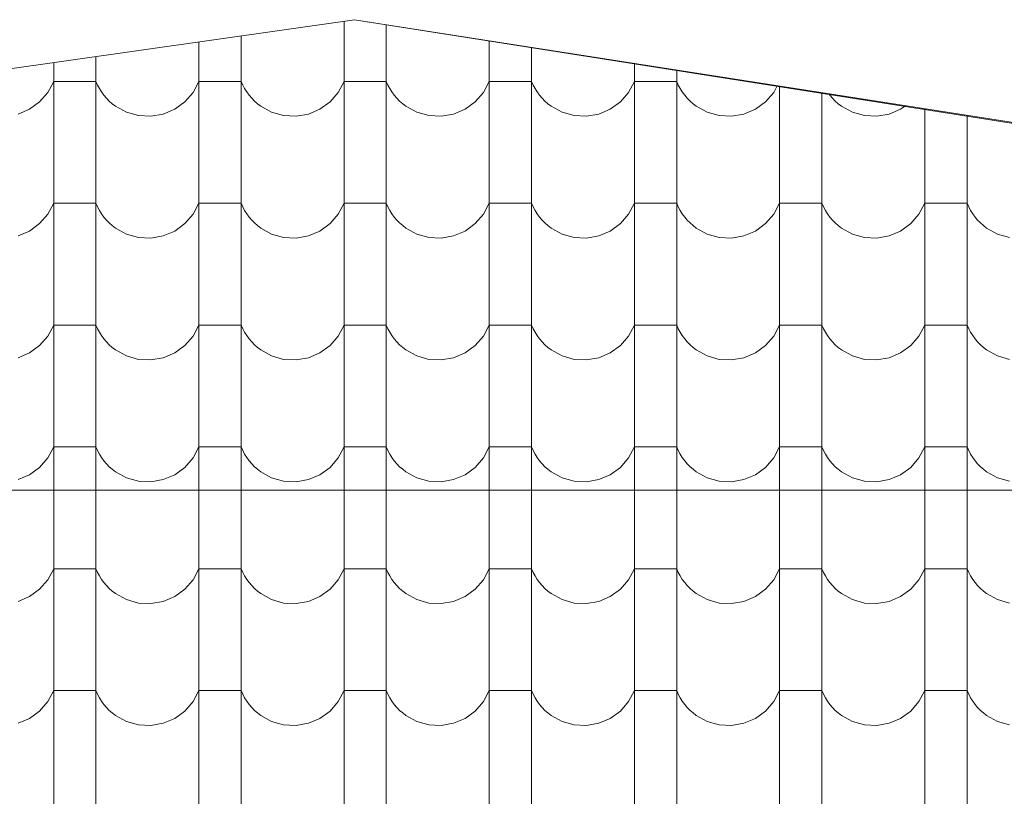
# Model space of a CAD drawing. Header units: millimetres. Extents: x -68772 to 137055, y -73300 to 19650.
# Tile 124 of 212: x 83359 to 84814, y -52981 to -51833. Entities that reach past the tile are written whole.
import ezdxf

# ---------------------------------------------------------------- set-up
doc = ezdxf.new("R2010")
doc.units = ezdxf.units.MM
doc.header["$MEASUREMENT"] = 0
for name, color, linetype, lineweight in [('Nowe_440-K Belki_Nr_pióra__1', 7, 'Continuous', 18), ('Nowe_810-G Ogólne_Nr_pióra__1', 7, 'Continuous', 18), ('Nowe_810-G Ogólne_Nr_pióra__26', 13, 'Continuous', 18), ('Nowe_NIEWIDOCZNE DACHY_Nr_pióra__1', 7, 'Continuous', 18)]:
    doc.layers.add(name, color=color, linetype=linetype, lineweight=lineweight)

# ---------------------------------------------------------------- blocks, each defined once
blk = doc.blocks.new('*X68')
at = {"layer": 'Nowe_810-G Ogólne_Nr_pióra__26', "color": 13, "linetype": 'Continuous', "lineweight": 18}
for p, q in [((83838.3, -51835.7), (83838.3, -51854.4)), ((83900.7, -51840.8), (83900.7, -51854.4)), ((83686.2, -51857.4), (83686.2, -52034.4)), ((83838.3, -51854.4), (83838.3, -52034.4)), ((83900.7, -51854.4), (83900.7, -52034.4)), ((83623.8, -51866.3), (83623.8, -52034.4)), ((84052.8, -51864.6), (84052.8, -52034.4)), ((84115.2, -51874.3), (84115.2, -52034.4)), ((83471.7, -51888), (83471.7, -52034.4)), ((83409.3, -51896.9), (83409.3, -52034.4)), ((84267.3, -51898.1), (84267.3, -52034.4)), ((84329.7, -51907.8), (84329.7, -52034.4)), ((83400.6, -51940.9), (83409.3, -51924.6)), ((83440.5, -51924.6), (83409.3, -51924.6)), ((83471.7, -51924.6), (83440.5, -51924.6)), ((83471.7, -51924.6), (83474.1, -51930.1)), ((83474.1, -51930.1), (83476.9, -51935.3)), ((83615.1, -51940.9), (83623.8, -51924.6)), ((83655, -51924.6), (83623.8, -51924.6)), ((83686.2, -51924.6), (83655, -51924.6)), ((83686.2, -51924.6), (83688.6, -51930.1)), ((83688.6, -51930.1), (83691.4, -51935.3)), ((83829.6, -51940.9), (83838.3, -51924.6)), ((83869.5, -51924.6), (83838.3, -51924.6)), ((83900.7, -51924.6), (83869.5, -51924.6)), ((83900.7, -51924.6), (83903.1, -51930.1)), ((83903.1, -51930.1), (83905.9, -51935.3)), ((84044.1, -51940.9), (84052.8, -51924.6)), ((84084, -51924.6), (84052.8, -51924.6)), ((84115.2, -51924.6), (84084, -51924.6)), ((84115.2, -51924.6), (84117.6, -51930.1)), ((84117.6, -51930.1), (84120.4, -51935.3)), ((84258.6, -51940.9), (84267.3, -51924.6)), ((84298.5, -51924.6), (84267.3, -51924.6)), ((84329.7, -51924.6), (84298.5, -51924.6)), ((84329.7, -51924.6), (84332.1, -51930.1)), ((84332.1, -51930.1), (84334.9, -51935.3)), ((84473.1, -51940.9), (84478.4, -51931)), ((84481.8, -51931.6), (84481.8, -52034.4)), ((83388.5, -51954.9), (83400.6, -51940.9)), ((83476.9, -51935.3), (83480, -51940.3)), ((83480, -51940.3), (83483.5, -51945.1)), ((83483.5, -51945.1), (83487.3, -51949.6)), ((83603, -51954.9), (83615.1, -51940.9)), ((83691.4, -51935.3), (83694.5, -51940.3)), ((83694.5, -51940.3), (83698, -51945.1)), ((83698, -51945.1), (83701.8, -51949.6)), ((83817.5, -51954.9), (83829.6, -51940.9)), ((83905.9, -51935.3), (83909, -51940.3)), ((83909, -51940.3), (83912.5, -51945.1)), ((83912.5, -51945.1), (83916.3, -51949.6)), ((84032, -51954.9), (84044.1, -51940.9)), ((84120.4, -51935.3), (84123.5, -51940.3)), ((84123.5, -51940.3), (84127, -51945.1)), ((84127, -51945.1), (84130.8, -51949.6)), ((84246.5, -51954.9), (84258.6, -51940.9)), ((84334.9, -51935.3), (84338, -51940.3)), ((84338, -51940.3), (84341.5, -51945.1)), ((84341.5, -51945.1), (84345.3, -51949.6)), ((84461, -51954.9), (84473.1, -51940.9)), ((84544.2, -51941.3), (84544.2, -52034.4)), ((84554.4, -51942.9), (84556, -51945.1)), ((84556, -51945.1), (84559.8, -51949.6)), ((83373.6, -51965.7), (83388.5, -51954.9)), ((83487.3, -51949.6), (83491.4, -51953.9)), ((83491.4, -51953.9), (83495.9, -51957.8)), ((83495.9, -51957.8), (83500.6, -51961.4)), ((83500.6, -51961.4), (83516.8, -51970.3)), ((83588.1, -51965.7), (83603, -51954.9)), ((83701.8, -51949.6), (83705.9, -51953.9)), ((83705.9, -51953.9), (83710.4, -51957.8)), ((83710.4, -51957.8), (83715.1, -51961.4)), ((83715.1, -51961.4), (83731.3, -51970.3)), ((83802.6, -51965.7), (83817.5, -51954.9)), ((83916.3, -51949.6), (83920.4, -51953.9)), ((83920.4, -51953.9), (83924.9, -51957.8)), ((83924.9, -51957.8), (83929.6, -51961.4)), ((83929.6, -51961.4), (83945.8, -51970.3)), ((84017.1, -51965.7), (84032, -51954.9)), ((84130.8, -51949.6), (84134.9, -51953.9)), ((84134.9, -51953.9), (84139.4, -51957.8)), ((84139.4, -51957.8), (84144.1, -51961.4)), ((84144.1, -51961.4), (84160.3, -51970.3)), ((84231.6, -51965.7), (84246.5, -51954.9)), ((84345.3, -51949.6), (84349.4, -51953.9)), ((84349.4, -51953.9), (84353.9, -51957.8)), ((84353.9, -51957.8), (84358.6, -51961.4)), ((84358.6, -51961.4), (84374.8, -51970.3)), ((84446.1, -51965.7), (84461, -51954.9)), ((84559.8, -51949.6), (84563.9, -51953.9)), ((84563.9, -51953.9), (84568.4, -51957.8)), ((84568.4, -51957.8), (84573.1, -51961.4)), ((84573.1, -51961.4), (84589.3, -51970.3)), ((84660.6, -51965.7), (84667.6, -51960.6)), ((83356.6, -51973), (83373.6, -51965.7)), ((83516.8, -51970.3), (83534.5, -51975.3)), ((83534.5, -51975.3), (83552.9, -51976.2)), ((83552.9, -51976.2), (83571.1, -51973)), ((83571.1, -51973), (83588.1, -51965.7)), ((83731.3, -51970.3), (83749, -51975.3)), ((83749, -51975.3), (83767.4, -51976.2)), ((83767.4, -51976.2), (83785.6, -51973)), ((83785.6, -51973), (83802.6, -51965.7)), ((83945.8, -51970.3), (83963.5, -51975.3)), ((83963.5, -51975.3), (83981.9, -51976.2)), ((83981.9, -51976.2), (84000.1, -51973)), ((84000.1, -51973), (84017.1, -51965.7)), ((84160.3, -51970.3), (84178, -51975.3)), ((84178, -51975.3), (84196.4, -51976.2)), ((84196.4, -51976.2), (84214.6, -51973)), ((84214.6, -51973), (84231.6, -51965.7)), ((84374.8, -51970.3), (84392.5, -51975.3)), ((84392.5, -51975.3), (84410.9, -51976.2)), ((84410.9, -51976.2), (84429.1, -51973)), ((84429.1, -51973), (84446.1, -51965.7)), ((84589.3, -51970.3), (84607, -51975.3)), ((84607, -51975.3), (84625.4, -51976.2)), ((84625.4, -51976.2), (84643.6, -51973)), ((84643.6, -51973), (84660.6, -51965.7)), ((84696.3, -51965.1), (84696.3, -52034.4)), ((84758.7, -51974.8), (84758.7, -52034.4)), ((83409.3, -52034.4), (83409.3, -52214.5)), ((83471.7, -52034.4), (83471.7, -52214.5)), ((83623.8, -52034.4), (83623.8, -52214.5)), ((83686.2, -52034.4), (83686.2, -52214.5)), ((83838.3, -52034.4), (83838.3, -52214.5)), ((83900.7, -52034.4), (83900.7, -52214.5)), ((84052.8, -52034.4), (84052.8, -52214.5)), ((84115.2, -52034.4), (84115.2, -52214.5)), ((84267.3, -52034.4), (84267.3, -52214.5)), ((84329.7, -52034.4), (84329.7, -52214.5)), ((84481.8, -52034.4), (84481.8, -52214.5)), ((84544.2, -52034.4), (84544.2, -52214.5)), ((84696.3, -52034.4), (84696.3, -52214.5)), ((84758.7, -52034.4), (84758.7, -52214.5)), ((83400.6, -52121), (83409.3, -52104.7)), ((83440.5, -52104.7), (83409.3, -52104.7)), ((83471.7, -52104.7), (83440.5, -52104.7)), ((83471.7, -52104.7), (83474.1, -52110.1)), ((83615.1, -52121), (83623.8, -52104.7)), ((83655, -52104.7), (83623.8, -52104.7)), ((83686.2, -52104.7), (83655, -52104.7)), ((83686.2, -52104.7), (83688.6, -52110.1)), ((83829.6, -52121), (83838.3, -52104.7)), ((83869.5, -52104.7), (83838.3, -52104.7)), ((83900.7, -52104.7), (83869.5, -52104.7)), ((83900.7, -52104.7), (83903.1, -52110.1)), ((84044.1, -52121), (84052.8, -52104.7)), ((84084, -52104.7), (84052.8, -52104.7)), ((84115.2, -52104.7), (84084, -52104.7)), ((84115.2, -52104.7), (84117.6, -52110.1)), ((84258.6, -52121), (84267.3, -52104.7)), ((84298.5, -52104.7), (84267.3, -52104.7)), ((84329.7, -52104.7), (84298.5, -52104.7)), ((84329.7, -52104.7), (84332.1, -52110.1)), ((84473.1, -52121), (84481.8, -52104.7)), ((84513, -52104.7), (84481.8, -52104.7)), ((84544.2, -52104.7), (84513, -52104.7)), ((84544.2, -52104.7), (84546.6, -52110.1)), ((84687.6, -52121), (84696.3, -52104.7)), ((84727.5, -52104.7), (84696.3, -52104.7)), ((84758.7, -52104.7), (84727.5, -52104.7)), ((84758.7, -52104.7), (84761.1, -52110.1)), ((83388.5, -52134.9), (83400.6, -52121)), ((83474.1, -52110.1), (83476.9, -52115.4)), ((83476.9, -52115.4), (83480, -52120.4)), ((83480, -52120.4), (83483.5, -52125.2)), ((83603, -52134.9), (83615.1, -52121)), ((83688.6, -52110.1), (83691.4, -52115.4)), ((83691.4, -52115.4), (83694.5, -52120.4)), ((83694.5, -52120.4), (83698, -52125.2)), ((83817.5, -52134.9), (83829.6, -52121)), ((83903.1, -52110.1), (83905.9, -52115.4)), ((83905.9, -52115.4), (83909, -52120.4)), ((83909, -52120.4), (83912.5, -52125.2)), ((84032, -52134.9), (84044.1, -52121)), ((84117.6, -52110.1), (84120.4, -52115.4)), ((84120.4, -52115.4), (84123.5, -52120.4)), ((84123.5, -52120.4), (84127, -52125.2)), ((84246.5, -52134.9), (84258.6, -52121)), ((84332.1, -52110.1), (84334.9, -52115.4)), ((84334.9, -52115.4), (84338, -52120.4)), ((84338, -52120.4), (84341.5, -52125.2)), ((84461, -52134.9), (84473.1, -52121)), ((84546.6, -52110.1), (84549.4, -52115.4)), ((84549.4, -52115.4), (84552.5, -52120.4)), ((84552.5, -52120.4), (84556, -52125.2)), ((84675.5, -52134.9), (84687.6, -52121)), ((84761.1, -52110.1), (84763.9, -52115.4)), ((84763.9, -52115.4), (84767, -52120.4)), ((84767, -52120.4), (84770.5, -52125.2)), ((83373.6, -52145.8), (83388.5, -52134.9)), ((83483.5, -52125.2), (83487.3, -52129.7)), ((83487.3, -52129.7), (83491.4, -52133.9)), ((83491.4, -52133.9), (83495.9, -52137.8)), ((83588.1, -52145.8), (83603, -52134.9)), ((83698, -52125.2), (83701.8, -52129.7)), ((83701.8, -52129.7), (83705.9, -52133.9)), ((83705.9, -52133.9), (83710.4, -52137.8)), ((83802.6, -52145.8), (83817.5, -52134.9)), ((83912.5, -52125.2), (83916.3, -52129.7)), ((83916.3, -52129.7), (83920.4, -52133.9)), ((83920.4, -52133.9), (83924.9, -52137.8)), ((84017.1, -52145.8), (84032, -52134.9)), ((84127, -52125.2), (84130.8, -52129.7)), ((84130.8, -52129.7), (84134.9, -52133.9)), ((84134.9, -52133.9), (84139.4, -52137.8)), ((84231.6, -52145.8), (84246.5, -52134.9)), ((84341.5, -52125.2), (84345.3, -52129.7)), ((84345.3, -52129.7), (84349.4, -52133.9)), ((84349.4, -52133.9), (84353.9, -52137.8)), ((84446.1, -52145.8), (84461, -52134.9)), ((84556, -52125.2), (84559.8, -52129.7)), ((84559.8, -52129.7), (84563.9, -52133.9)), ((84563.9, -52133.9), (84568.4, -52137.8)), ((84660.6, -52145.8), (84675.5, -52134.9)), ((84770.5, -52125.2), (84774.3, -52129.7)), ((84774.3, -52129.7), (84778.4, -52133.9)), ((84778.4, -52133.9), (84782.9, -52137.8)), ((83356.6, -52153), (83373.6, -52145.8)), ((83495.9, -52137.8), (83500.6, -52141.4)), ((83500.6, -52141.4), (83516.8, -52150.3)), ((83516.8, -52150.3), (83534.5, -52155.3)), ((83571.1, -52153), (83588.1, -52145.8)), ((83710.4, -52137.8), (83715.1, -52141.4)), ((83715.1, -52141.4), (83731.3, -52150.3)), ((83731.3, -52150.3), (83749, -52155.3)), ((83785.6, -52153), (83802.6, -52145.8)), ((83924.9, -52137.8), (83929.6, -52141.4)), ((83929.6, -52141.4), (83945.8, -52150.3)), ((83945.8, -52150.3), (83963.5, -52155.3)), ((84000.1, -52153), (84017.1, -52145.8)), ((84139.4, -52137.8), (84144.1, -52141.4)), ((84144.1, -52141.4), (84160.3, -52150.3)), ((84160.3, -52150.3), (84178, -52155.3)), ((84214.6, -52153), (84231.6, -52145.8)), ((84353.9, -52137.8), (84358.6, -52141.4)), ((84358.6, -52141.4), (84374.8, -52150.3)), ((84374.8, -52150.3), (84392.5, -52155.3)), ((84429.1, -52153), (84446.1, -52145.8)), ((84568.4, -52137.8), (84573.1, -52141.4)), ((84573.1, -52141.4), (84589.3, -52150.3)), ((84589.3, -52150.3), (84607, -52155.3)), ((84643.6, -52153), (84660.6, -52145.8)), ((84782.9, -52137.8), (84787.6, -52141.4)), ((84787.6, -52141.4), (84803.8, -52150.3)), ((84803.8, -52150.3), (84821.5, -52155.3)), ((83534.5, -52155.3), (83552.9, -52156.3)), ((83552.9, -52156.3), (83571.1, -52153)), ((83749, -52155.3), (83767.4, -52156.3)), ((83767.4, -52156.3), (83785.6, -52153)), ((83963.5, -52155.3), (83981.9, -52156.3)), ((83981.9, -52156.3), (84000.1, -52153)), ((84178, -52155.3), (84196.4, -52156.3)), ((84196.4, -52156.3), (84214.6, -52153)), ((84392.5, -52155.3), (84410.9, -52156.3)), ((84410.9, -52156.3), (84429.1, -52153)), ((84607, -52155.3), (84625.4, -52156.3)), ((84625.4, -52156.3), (84643.6, -52153)), ((83409.3, -52214.5), (83409.3, -52394.5)), ((83471.7, -52214.5), (83471.7, -52394.5)), ((83623.8, -52214.5), (83623.8, -52394.5)), ((83686.2, -52214.5), (83686.2, -52394.5)), ((83838.3, -52214.5), (83838.3, -52394.5)), ((83900.7, -52214.5), (83900.7, -52394.5)), ((84052.8, -52214.5), (84052.8, -52394.5)), ((84115.2, -52214.5), (84115.2, -52394.5)), ((84267.3, -52214.5), (84267.3, -52394.5)), ((84329.7, -52214.5), (84329.7, -52394.5)), ((84481.8, -52214.5), (84481.8, -52394.5)), ((84544.2, -52214.5), (84544.2, -52394.5)), ((84696.3, -52214.5), (84696.3, -52394.5)), ((84758.7, -52214.5), (84758.7, -52394.5)), ((83400.6, -52301), (83409.3, -52284.7)), ((83440.5, -52284.7), (83409.3, -52284.7)), ((83471.7, -52284.7), (83440.5, -52284.7)), ((83471.7, -52284.7), (83474.1, -52290.2)), ((83474.1, -52290.2), (83476.9, -52295.4)), ((83476.9, -52295.4), (83480, -52300.4)), ((83615.1, -52301), (83623.8, -52284.7)), ((83655, -52284.7), (83623.8, -52284.7)), ((83686.2, -52284.7), (83655, -52284.7)), ((83686.2, -52284.7), (83688.6, -52290.2)), ((83688.6, -52290.2), (83691.4, -52295.4)), ((83691.4, -52295.4), (83694.5, -52300.4)), ((83829.6, -52301), (83838.3, -52284.7)), ((83869.5, -52284.7), (83838.3, -52284.7)), ((83900.7, -52284.7), (83869.5, -52284.7)), ((83900.7, -52284.7), (83903.1, -52290.2)), ((83903.1, -52290.2), (83905.9, -52295.4)), ((83905.9, -52295.4), (83909, -52300.4)), ((84044.1, -52301), (84052.8, -52284.7)), ((84084, -52284.7), (84052.8, -52284.7)), ((84115.2, -52284.7), (84084, -52284.7)), ((84115.2, -52284.7), (84117.6, -52290.2)), ((84117.6, -52290.2), (84120.4, -52295.4)), ((84120.4, -52295.4), (84123.5, -52300.4)), ((84258.6, -52301), (84267.3, -52284.7)), ((84298.5, -52284.7), (84267.3, -52284.7)), ((84329.7, -52284.7), (84298.5, -52284.7)), ((84329.7, -52284.7), (84332.1, -52290.2)), ((84332.1, -52290.2), (84334.9, -52295.4)), ((84334.9, -52295.4), (84338, -52300.4)), ((84473.1, -52301), (84481.8, -52284.7)), ((84513, -52284.7), (84481.8, -52284.7)), ((84544.2, -52284.7), (84513, -52284.7)), ((84544.2, -52284.7), (84546.6, -52290.2)), ((84546.6, -52290.2), (84549.4, -52295.4)), ((84549.4, -52295.4), (84552.5, -52300.4)), ((84687.6, -52301), (84696.3, -52284.7)), ((84727.5, -52284.7), (84696.3, -52284.7)), ((84758.7, -52284.7), (84727.5, -52284.7)), ((84758.7, -52284.7), (84761.1, -52290.2)), ((84761.1, -52290.2), (84763.9, -52295.4)), ((84763.9, -52295.4), (84767, -52300.4)), ((83388.5, -52315), (83400.6, -52301)), ((83480, -52300.4), (83483.5, -52305.2)), ((83483.5, -52305.2), (83487.3, -52309.7)), ((83487.3, -52309.7), (83491.4, -52314)), ((83603, -52315), (83615.1, -52301)), ((83694.5, -52300.4), (83698, -52305.2)), ((83698, -52305.2), (83701.8, -52309.7)), ((83701.8, -52309.7), (83705.9, -52314)), ((83817.5, -52315), (83829.6, -52301)), ((83909, -52300.4), (83912.5, -52305.2)), ((83912.5, -52305.2), (83916.3, -52309.7)), ((83916.3, -52309.7), (83920.4, -52314)), ((84032, -52315), (84044.1, -52301)), ((84123.5, -52300.4), (84127, -52305.2)), ((84127, -52305.2), (84130.8, -52309.7)), ((84130.8, -52309.7), (84134.9, -52314)), ((84246.5, -52315), (84258.6, -52301)), ((84338, -52300.4), (84341.5, -52305.2)), ((84341.5, -52305.2), (84345.3, -52309.7)), ((84345.3, -52309.7), (84349.4, -52314)), ((84461, -52315), (84473.1, -52301)), ((84552.5, -52300.4), (84556, -52305.2)), ((84556, -52305.2), (84559.8, -52309.7)), ((84559.8, -52309.7), (84563.9, -52314)), ((84675.5, -52315), (84687.6, -52301)), ((84767, -52300.4), (84770.5, -52305.2)), ((84770.5, -52305.2), (84774.3, -52309.7)), ((84774.3, -52309.7), (84778.4, -52314)), ((83356.6, -52333.1), (83373.6, -52325.8)), ((83373.6, -52325.8), (83388.5, -52315)), ((83491.4, -52314), (83495.9, -52317.9)), ((83495.9, -52317.9), (83500.6, -52321.5)), ((83500.6, -52321.5), (83516.8, -52330.4)), ((83571.1, -52333.1), (83588.1, -52325.8)), ((83588.1, -52325.8), (83603, -52315)), ((83705.9, -52314), (83710.4, -52317.9)), ((83710.4, -52317.9), (83715.1, -52321.5)), ((83715.1, -52321.5), (83731.3, -52330.4)), ((83785.6, -52333.1), (83802.6, -52325.8)), ((83802.6, -52325.8), (83817.5, -52315)), ((83920.4, -52314), (83924.9, -52317.9)), ((83924.9, -52317.9), (83929.6, -52321.5)), ((83929.6, -52321.5), (83945.8, -52330.4)), ((84000.1, -52333.1), (84017.1, -52325.8)), ((84017.1, -52325.8), (84032, -52315)), ((84134.9, -52314), (84139.4, -52317.9)), ((84139.4, -52317.9), (84144.1, -52321.5)), ((84144.1, -52321.5), (84160.3, -52330.4)), ((84214.6, -52333.1), (84231.6, -52325.8)), ((84231.6, -52325.8), (84246.5, -52315)), ((84349.4, -52314), (84353.9, -52317.9)), ((84353.9, -52317.9), (84358.6, -52321.5)), ((84358.6, -52321.5), (84374.8, -52330.4)), ((84429.1, -52333.1), (84446.1, -52325.8)), ((84446.1, -52325.8), (84461, -52315)), ((84563.9, -52314), (84568.4, -52317.9)), ((84568.4, -52317.9), (84573.1, -52321.5)), ((84573.1, -52321.5), (84589.3, -52330.4)), ((84643.6, -52333.1), (84660.6, -52325.8)), ((84660.6, -52325.8), (84675.5, -52315)), ((84778.4, -52314), (84782.9, -52317.9)), ((84782.9, -52317.9), (84787.6, -52321.5)), ((84787.6, -52321.5), (84803.8, -52330.4)), ((83516.8, -52330.4), (83534.5, -52335.4)), ((83534.5, -52335.4), (83552.9, -52336.3)), ((83552.9, -52336.3), (83571.1, -52333.1)), ((83731.3, -52330.4), (83749, -52335.4)), ((83749, -52335.4), (83767.4, -52336.3)), ((83767.4, -52336.3), (83785.6, -52333.1)), ((83945.8, -52330.4), (83963.5, -52335.4)), ((83963.5, -52335.4), (83981.9, -52336.3)), ((83981.9, -52336.3), (84000.1, -52333.1)), ((84160.3, -52330.4), (84178, -52335.4)), ((84178, -52335.4), (84196.4, -52336.3)), ((84196.4, -52336.3), (84214.6, -52333.1)), ((84374.8, -52330.4), (84392.5, -52335.4)), ((84392.5, -52335.4), (84410.9, -52336.3)), ((84410.9, -52336.3), (84429.1, -52333.1)), ((84589.3, -52330.4), (84607, -52335.4)), ((84607, -52335.4), (84625.4, -52336.3)), ((84625.4, -52336.3), (84643.6, -52333.1)), ((84803.8, -52330.4), (84821.5, -52335.4)), ((83409.3, -52394.5), (83409.3, -52574.6)), ((83471.7, -52394.5), (83471.7, -52574.6)), ((83623.8, -52394.5), (83623.8, -52574.6)), ((83686.2, -52394.5), (83686.2, -52574.6)), ((83838.3, -52394.5), (83838.3, -52574.6)), ((83900.7, -52394.5), (83900.7, -52574.6)), ((84052.8, -52394.5), (84052.8, -52574.6)), ((84115.2, -52394.5), (84115.2, -52574.6)), ((84267.3, -52394.5), (84267.3, -52574.6)), ((84329.7, -52394.5), (84329.7, -52574.6)), ((84481.8, -52394.5), (84481.8, -52574.6)), ((84544.2, -52394.5), (84544.2, -52574.6)), ((84696.3, -52394.5), (84696.3, -52574.6)), ((84758.7, -52394.5), (84758.7, -52574.6)), ((83400.6, -52481.1), (83409.3, -52464.8)), ((83440.5, -52464.8), (83409.3, -52464.8)), ((83471.7, -52464.8), (83440.5, -52464.8)), ((83471.7, -52464.8), (83474.1, -52470.2)), ((83474.1, -52470.2), (83476.9, -52475.5)), ((83615.1, -52481.1), (83623.8, -52464.8)), ((83655, -52464.8), (83623.8, -52464.8)), ((83686.2, -52464.8), (83655, -52464.8)), ((83686.2, -52464.8), (83688.6, -52470.2)), ((83688.6, -52470.2), (83691.4, -52475.5)), ((83829.6, -52481.1), (83838.3, -52464.8)), ((83869.5, -52464.8), (83838.3, -52464.8)), ((83900.7, -52464.8), (83869.5, -52464.8)), ((83900.7, -52464.8), (83903.1, -52470.2)), ((83903.1, -52470.2), (83905.9, -52475.5)), ((84044.1, -52481.1), (84052.8, -52464.8)), ((84084, -52464.8), (84052.8, -52464.8)), ((84115.2, -52464.8), (84084, -52464.8)), ((84115.2, -52464.8), (84117.6, -52470.2)), ((84117.6, -52470.2), (84120.4, -52475.5)), ((84258.6, -52481.1), (84267.3, -52464.8)), ((84298.5, -52464.8), (84267.3, -52464.8)), ((84329.7, -52464.8), (84298.5, -52464.8)), ((84329.7, -52464.8), (84332.1, -52470.2)), ((84332.1, -52470.2), (84334.9, -52475.5)), ((84473.1, -52481.1), (84481.8, -52464.8)), ((84513, -52464.8), (84481.8, -52464.8)), ((84544.2, -52464.8), (84513, -52464.8)), ((84544.2, -52464.8), (84546.6, -52470.2)), ((84546.6, -52470.2), (84549.4, -52475.5)), ((84687.6, -52481.1), (84696.3, -52464.8)), ((84727.5, -52464.8), (84696.3, -52464.8)), ((84758.7, -52464.8), (84727.5, -52464.8)), ((84758.7, -52464.8), (84761.1, -52470.2)), ((84761.1, -52470.2), (84763.9, -52475.5)), ((83388.5, -52495), (83400.6, -52481.1)), ((83476.9, -52475.5), (83480, -52480.5)), ((83480, -52480.5), (83483.5, -52485.3)), ((83483.5, -52485.3), (83487.3, -52489.8)), ((83603, -52495), (83615.1, -52481.1)), ((83691.4, -52475.5), (83694.5, -52480.5)), ((83694.5, -52480.5), (83698, -52485.3)), ((83698, -52485.3), (83701.8, -52489.8)), ((83817.5, -52495), (83829.6, -52481.1)), ((83905.9, -52475.5), (83909, -52480.5)), ((83909, -52480.5), (83912.5, -52485.3)), ((83912.5, -52485.3), (83916.3, -52489.8)), ((84032, -52495), (84044.1, -52481.1)), ((84120.4, -52475.5), (84123.5, -52480.5)), ((84123.5, -52480.5), (84127, -52485.3)), ((84127, -52485.3), (84130.8, -52489.8)), ((84246.5, -52495), (84258.6, -52481.1)), ((84334.9, -52475.5), (84338, -52480.5)), ((84338, -52480.5), (84341.5, -52485.3)), ((84341.5, -52485.3), (84345.3, -52489.8)), ((84461, -52495), (84473.1, -52481.1)), ((84549.4, -52475.5), (84552.5, -52480.5)), ((84552.5, -52480.5), (84556, -52485.3)), ((84556, -52485.3), (84559.8, -52489.8)), ((84675.5, -52495), (84687.6, -52481.1)), ((84763.9, -52475.5), (84767, -52480.5)), ((84767, -52480.5), (84770.5, -52485.3)), ((84770.5, -52485.3), (84774.3, -52489.8)), ((83373.6, -52505.9), (83388.5, -52495)), ((83487.3, -52489.8), (83491.4, -52494)), ((83491.4, -52494), (83495.9, -52497.9)), ((83495.9, -52497.9), (83500.6, -52501.5)), ((83588.1, -52505.9), (83603, -52495)), ((83701.8, -52489.8), (83705.9, -52494)), ((83705.9, -52494), (83710.4, -52497.9)), ((83710.4, -52497.9), (83715.1, -52501.5)), ((83802.6, -52505.9), (83817.5, -52495)), ((83916.3, -52489.8), (83920.4, -52494)), ((83920.4, -52494), (83924.9, -52497.9)), ((83924.9, -52497.9), (83929.6, -52501.5)), ((84017.1, -52505.9), (84032, -52495)), ((84130.8, -52489.8), (84134.9, -52494)), ((84134.9, -52494), (84139.4, -52497.9)), ((84139.4, -52497.9), (84144.1, -52501.5)), ((84231.6, -52505.9), (84246.5, -52495)), ((84345.3, -52489.8), (84349.4, -52494)), ((84349.4, -52494), (84353.9, -52497.9)), ((84353.9, -52497.9), (84358.6, -52501.5)), ((84446.1, -52505.9), (84461, -52495)), ((84559.8, -52489.8), (84563.9, -52494)), ((84563.9, -52494), (84568.4, -52497.9)), ((84568.4, -52497.9), (84573.1, -52501.5)), ((84660.6, -52505.9), (84675.5, -52495)), ((84774.3, -52489.8), (84778.4, -52494)), ((84778.4, -52494), (84782.9, -52497.9)), ((84782.9, -52497.9), (84787.6, -52501.5)), ((83356.6, -52513.1), (83373.6, -52505.9)), ((83500.6, -52501.5), (83516.8, -52510.4)), ((83516.8, -52510.4), (83534.5, -52515.4)), ((83552.9, -52516.4), (83571.1, -52513.1)), ((83571.1, -52513.1), (83588.1, -52505.9)), ((83715.1, -52501.5), (83731.3, -52510.4)), ((83731.3, -52510.4), (83749, -52515.4)), ((83767.4, -52516.4), (83785.6, -52513.1)), ((83785.6, -52513.1), (83802.6, -52505.9)), ((83929.6, -52501.5), (83945.8, -52510.4)), ((83945.8, -52510.4), (83963.5, -52515.4)), ((83981.9, -52516.4), (84000.1, -52513.1)), ((84000.1, -52513.1), (84017.1, -52505.9)), ((84144.1, -52501.5), (84160.3, -52510.4)), ((84160.3, -52510.4), (84178, -52515.4)), ((84196.4, -52516.4), (84214.6, -52513.1)), ((84214.6, -52513.1), (84231.6, -52505.9)), ((84358.6, -52501.5), (84374.8, -52510.4)), ((84374.8, -52510.4), (84392.5, -52515.4)), ((84410.9, -52516.4), (84429.1, -52513.1)), ((84429.1, -52513.1), (84446.1, -52505.9)), ((84573.1, -52501.5), (84589.3, -52510.4)), ((84589.3, -52510.4), (84607, -52515.4)), ((84625.4, -52516.4), (84643.6, -52513.1)), ((84643.6, -52513.1), (84660.6, -52505.9)), ((84787.6, -52501.5), (84803.8, -52510.4)), ((84803.8, -52510.4), (84821.5, -52515.4)), ((83534.5, -52515.4), (83552.9, -52516.4)), ((83749, -52515.4), (83767.4, -52516.4)), ((83963.5, -52515.4), (83981.9, -52516.4)), ((84178, -52515.4), (84196.4, -52516.4)), ((84392.5, -52515.4), (84410.9, -52516.4)), ((84607, -52515.4), (84625.4, -52516.4)), ((83409.3, -52574.6), (83409.3, -52754.6)), ((83471.7, -52574.6), (83471.7, -52754.6)), ((83623.8, -52574.6), (83623.8, -52754.6)), ((83686.2, -52574.6), (83686.2, -52754.6)), ((83838.3, -52574.6), (83838.3, -52754.6)), ((83900.7, -52574.6), (83900.7, -52754.6)), ((84052.8, -52574.6), (84052.8, -52754.6)), ((84115.2, -52574.6), (84115.2, -52754.6)), ((84267.3, -52574.6), (84267.3, -52754.6)), ((84329.7, -52574.6), (84329.7, -52754.6)), ((84481.8, -52574.6), (84481.8, -52754.6)), ((84544.2, -52574.6), (84544.2, -52754.6)), ((84696.3, -52574.6), (84696.3, -52754.6)), ((84758.7, -52574.6), (84758.7, -52754.6)), ((83400.6, -52661.1), (83409.3, -52644.8)), ((83440.5, -52644.8), (83409.3, -52644.8)), ((83471.7, -52644.8), (83440.5, -52644.8)), ((83471.7, -52644.8), (83474.1, -52650.3)), ((83615.1, -52661.1), (83623.8, -52644.8)), ((83655, -52644.8), (83623.8, -52644.8)), ((83686.2, -52644.8), (83655, -52644.8)), ((83686.2, -52644.8), (83688.6, -52650.3)), ((83829.6, -52661.1), (83838.3, -52644.8)), ((83869.5, -52644.8), (83838.3, -52644.8)), ((83900.7, -52644.8), (83869.5, -52644.8)), ((83900.7, -52644.8), (83903.1, -52650.3)), ((84044.1, -52661.1), (84052.8, -52644.8)), ((84084, -52644.8), (84052.8, -52644.8)), ((84115.2, -52644.8), (84084, -52644.8)), ((84115.2, -52644.8), (84117.6, -52650.3)), ((84258.6, -52661.1), (84267.3, -52644.8)), ((84298.5, -52644.8), (84267.3, -52644.8)), ((84329.7, -52644.8), (84298.5, -52644.8)), ((84329.7, -52644.8), (84332.1, -52650.3)), ((84473.1, -52661.1), (84481.8, -52644.8)), ((84513, -52644.8), (84481.8, -52644.8)), ((84544.2, -52644.8), (84513, -52644.8)), ((84544.2, -52644.8), (84546.6, -52650.3)), ((84687.6, -52661.1), (84696.3, -52644.8)), ((84727.5, -52644.8), (84696.3, -52644.8)), ((84758.7, -52644.8), (84727.5, -52644.8)), ((84758.7, -52644.8), (84761.1, -52650.3)), ((83474.1, -52650.3), (83476.9, -52655.5)), ((83476.9, -52655.5), (83480, -52660.5)), ((83480, -52660.5), (83483.5, -52665.3)), ((83688.6, -52650.3), (83691.4, -52655.5)), ((83691.4, -52655.5), (83694.5, -52660.5)), ((83694.5, -52660.5), (83698, -52665.3)), ((83903.1, -52650.3), (83905.9, -52655.5)), ((83905.9, -52655.5), (83909, -52660.5)), ((83909, -52660.5), (83912.5, -52665.3)), ((84117.6, -52650.3), (84120.4, -52655.5)), ((84120.4, -52655.5), (84123.5, -52660.5)), ((84123.5, -52660.5), (84127, -52665.3)), ((84332.1, -52650.3), (84334.9, -52655.5)), ((84334.9, -52655.5), (84338, -52660.5)), ((84338, -52660.5), (84341.5, -52665.3)), ((84546.6, -52650.3), (84549.4, -52655.5)), ((84549.4, -52655.5), (84552.5, -52660.5)), ((84552.5, -52660.5), (84556, -52665.3)), ((84761.1, -52650.3), (84763.9, -52655.5)), ((84763.9, -52655.5), (84767, -52660.5)), ((84767, -52660.5), (84770.5, -52665.3)), ((83373.6, -52685.9), (83388.5, -52675.1)), ((83388.5, -52675.1), (83400.6, -52661.1)), ((83483.5, -52665.3), (83487.3, -52669.8)), ((83487.3, -52669.8), (83491.4, -52674.1)), ((83491.4, -52674.1), (83495.9, -52678)), ((83588.1, -52685.9), (83603, -52675.1)), ((83603, -52675.1), (83615.1, -52661.1)), ((83698, -52665.3), (83701.8, -52669.8)), ((83701.8, -52669.8), (83705.9, -52674.1)), ((83705.9, -52674.1), (83710.4, -52678)), ((83802.6, -52685.9), (83817.5, -52675.1)), ((83817.5, -52675.1), (83829.6, -52661.1)), ((83912.5, -52665.3), (83916.3, -52669.8)), ((83916.3, -52669.8), (83920.4, -52674.1)), ((83920.4, -52674.1), (83924.9, -52678)), ((84017.1, -52685.9), (84032, -52675.1)), ((84032, -52675.1), (84044.1, -52661.1)), ((84127, -52665.3), (84130.8, -52669.8)), ((84130.8, -52669.8), (84134.9, -52674.1)), ((84134.9, -52674.1), (84139.4, -52678)), ((84231.6, -52685.9), (84246.5, -52675.1)), ((84246.5, -52675.1), (84258.6, -52661.1)), ((84341.5, -52665.3), (84345.3, -52669.8)), ((84345.3, -52669.8), (84349.4, -52674.1)), ((84349.4, -52674.1), (84353.9, -52678)), ((84446.1, -52685.9), (84461, -52675.1)), ((84461, -52675.1), (84473.1, -52661.1)), ((84556, -52665.3), (84559.8, -52669.8)), ((84559.8, -52669.8), (84563.9, -52674.1)), ((84563.9, -52674.1), (84568.4, -52678)), ((84660.6, -52685.9), (84675.5, -52675.1)), ((84675.5, -52675.1), (84687.6, -52661.1)), ((84770.5, -52665.3), (84774.3, -52669.8)), ((84774.3, -52669.8), (84778.4, -52674.1)), ((84778.4, -52674.1), (84782.9, -52678)), ((83356.6, -52693.2), (83373.6, -52685.9)), ((83495.9, -52678), (83500.6, -52681.6)), ((83500.6, -52681.6), (83516.8, -52690.5)), ((83571.1, -52693.2), (83588.1, -52685.9)), ((83710.4, -52678), (83715.1, -52681.6)), ((83715.1, -52681.6), (83731.3, -52690.5)), ((83785.6, -52693.2), (83802.6, -52685.9)), ((83924.9, -52678), (83929.6, -52681.6)), ((83929.6, -52681.6), (83945.8, -52690.5)), ((84000.1, -52693.2), (84017.1, -52685.9)), ((84139.4, -52678), (84144.1, -52681.6)), ((84144.1, -52681.6), (84160.3, -52690.5)), ((84214.6, -52693.2), (84231.6, -52685.9)), ((84353.9, -52678), (84358.6, -52681.6)), ((84358.6, -52681.6), (84374.8, -52690.5)), ((84429.1, -52693.2), (84446.1, -52685.9)), ((84568.4, -52678), (84573.1, -52681.6)), ((84573.1, -52681.6), (84589.3, -52690.5)), ((84643.6, -52693.2), (84660.6, -52685.9)), ((84782.9, -52678), (84787.6, -52681.6)), ((84787.6, -52681.6), (84803.8, -52690.5)), ((83516.8, -52690.5), (83534.5, -52695.5)), ((83534.5, -52695.5), (83552.9, -52696.4)), ((83552.9, -52696.4), (83571.1, -52693.2)), ((83731.3, -52690.5), (83749, -52695.5)), ((83749, -52695.5), (83767.4, -52696.4)), ((83767.4, -52696.4), (83785.6, -52693.2)), ((83945.8, -52690.5), (83963.5, -52695.5)), ((83963.5, -52695.5), (83981.9, -52696.4)), ((83981.9, -52696.4), (84000.1, -52693.2)), ((84160.3, -52690.5), (84178, -52695.5)), ((84178, -52695.5), (84196.4, -52696.4)), ((84196.4, -52696.4), (84214.6, -52693.2)), ((84374.8, -52690.5), (84392.5, -52695.5)), ((84392.5, -52695.5), (84410.9, -52696.4)), ((84410.9, -52696.4), (84429.1, -52693.2)), ((84589.3, -52690.5), (84607, -52695.5)), ((84607, -52695.5), (84625.4, -52696.4)), ((84625.4, -52696.4), (84643.6, -52693.2)), ((84803.8, -52690.5), (84821.5, -52695.5)), ((83409.3, -52754.6), (83409.3, -52934.7)), ((83471.7, -52754.6), (83471.7, -52934.7)), ((83623.8, -52754.6), (83623.8, -52934.7)), ((83686.2, -52754.6), (83686.2, -52934.7)), ((83838.3, -52754.6), (83838.3, -52934.7)), ((83900.7, -52754.6), (83900.7, -52934.7)), ((84052.8, -52754.6), (84052.8, -52934.7)), ((84115.2, -52754.6), (84115.2, -52934.7)), ((84267.3, -52754.6), (84267.3, -52934.7)), ((84329.7, -52754.6), (84329.7, -52934.7)), ((84481.8, -52754.6), (84481.8, -52934.7)), ((84544.2, -52754.6), (84544.2, -52934.7)), ((84696.3, -52754.6), (84696.3, -52934.7)), ((84758.7, -52754.6), (84758.7, -52934.7)), ((83400.6, -52841.2), (83409.3, -52824.9)), ((83440.5, -52824.9), (83409.3, -52824.9)), ((83471.7, -52824.9), (83440.5, -52824.9)), ((83471.7, -52824.9), (83474.1, -52830.3)), ((83474.1, -52830.3), (83476.9, -52835.6)), ((83615.1, -52841.2), (83623.8, -52824.9)), ((83655, -52824.9), (83623.8, -52824.9)), ((83686.2, -52824.9), (83655, -52824.9)), ((83686.2, -52824.9), (83688.6, -52830.3)), ((83688.6, -52830.3), (83691.4, -52835.6)), ((83829.6, -52841.2), (83838.3, -52824.9)), ((83869.5, -52824.9), (83838.3, -52824.9)), ((83900.7, -52824.9), (83869.5, -52824.9)), ((83900.7, -52824.9), (83903.1, -52830.3)), ((83903.1, -52830.3), (83905.9, -52835.6)), ((84044.1, -52841.2), (84052.8, -52824.9)), ((84084, -52824.9), (84052.8, -52824.9)), ((84115.2, -52824.9), (84084, -52824.9)), ((84115.2, -52824.9), (84117.6, -52830.3)), ((84117.6, -52830.3), (84120.4, -52835.6)), ((84258.6, -52841.2), (84267.3, -52824.9)), ((84298.5, -52824.9), (84267.3, -52824.9)), ((84329.7, -52824.9), (84298.5, -52824.9)), ((84329.7, -52824.9), (84332.1, -52830.3)), ((84332.1, -52830.3), (84334.9, -52835.6)), ((84473.1, -52841.2), (84481.8, -52824.9)), ((84513, -52824.9), (84481.8, -52824.9)), ((84544.2, -52824.9), (84513, -52824.9)), ((84544.2, -52824.9), (84546.6, -52830.3)), ((84546.6, -52830.3), (84549.4, -52835.6)), ((84687.6, -52841.2), (84696.3, -52824.9)), ((84727.5, -52824.9), (84696.3, -52824.9)), ((84758.7, -52824.9), (84727.5, -52824.9)), ((84758.7, -52824.9), (84761.1, -52830.3)), ((84761.1, -52830.3), (84763.9, -52835.6)), ((83388.5, -52855.1), (83400.6, -52841.2)), ((83476.9, -52835.6), (83480, -52840.6)), ((83480, -52840.6), (83483.5, -52845.4)), ((83483.5, -52845.4), (83487.3, -52849.9)), ((83603, -52855.1), (83615.1, -52841.2)), ((83691.4, -52835.6), (83694.5, -52840.6)), ((83694.5, -52840.6), (83698, -52845.4)), ((83698, -52845.4), (83701.8, -52849.9)), ((83817.5, -52855.1), (83829.6, -52841.2)), ((83905.9, -52835.6), (83909, -52840.6)), ((83909, -52840.6), (83912.5, -52845.4)), ((83912.5, -52845.4), (83916.3, -52849.9)), ((84032, -52855.1), (84044.1, -52841.2)), ((84120.4, -52835.6), (84123.5, -52840.6)), ((84123.5, -52840.6), (84127, -52845.4)), ((84127, -52845.4), (84130.8, -52849.9)), ((84246.5, -52855.1), (84258.6, -52841.2)), ((84334.9, -52835.6), (84338, -52840.6)), ((84338, -52840.6), (84341.5, -52845.4)), ((84341.5, -52845.4), (84345.3, -52849.9)), ((84461, -52855.1), (84473.1, -52841.2)), ((84549.4, -52835.6), (84552.5, -52840.6)), ((84552.5, -52840.6), (84556, -52845.4)), ((84556, -52845.4), (84559.8, -52849.9)), ((84675.5, -52855.1), (84687.6, -52841.2)), ((84763.9, -52835.6), (84767, -52840.6)), ((84767, -52840.6), (84770.5, -52845.4)), ((84770.5, -52845.4), (84774.3, -52849.9)), ((83373.6, -52866), (83388.5, -52855.1)), ((83487.3, -52849.9), (83491.4, -52854.1)), ((83491.4, -52854.1), (83495.9, -52858)), ((83495.9, -52858), (83500.6, -52861.6)), ((83500.6, -52861.6), (83516.8, -52870.5)), ((83588.1, -52866), (83603, -52855.1)), ((83701.8, -52849.9), (83705.9, -52854.1)), ((83705.9, -52854.1), (83710.4, -52858)), ((83710.4, -52858), (83715.1, -52861.6)), ((83715.1, -52861.6), (83731.3, -52870.5)), ((83802.6, -52866), (83817.5, -52855.1)), ((83916.3, -52849.9), (83920.4, -52854.1)), ((83920.4, -52854.1), (83924.9, -52858)), ((83924.9, -52858), (83929.6, -52861.6)), ((83929.6, -52861.6), (83945.8, -52870.5)), ((84017.1, -52866), (84032, -52855.1)), ((84130.8, -52849.9), (84134.9, -52854.1)), ((84134.9, -52854.1), (84139.4, -52858)), ((84139.4, -52858), (84144.1, -52861.6)), ((84144.1, -52861.6), (84160.3, -52870.5)), ((84231.6, -52866), (84246.5, -52855.1)), ((84345.3, -52849.9), (84349.4, -52854.1)), ((84349.4, -52854.1), (84353.9, -52858)), ((84353.9, -52858), (84358.6, -52861.6)), ((84358.6, -52861.6), (84374.8, -52870.5)), ((84446.1, -52866), (84461, -52855.1)), ((84559.8, -52849.9), (84563.9, -52854.1)), ((84563.9, -52854.1), (84568.4, -52858)), ((84568.4, -52858), (84573.1, -52861.6)), ((84573.1, -52861.6), (84589.3, -52870.5)), ((84660.6, -52866), (84675.5, -52855.1)), ((84774.3, -52849.9), (84778.4, -52854.1)), ((84778.4, -52854.1), (84782.9, -52858)), ((84782.9, -52858), (84787.6, -52861.6)), ((84787.6, -52861.6), (84803.8, -52870.5)), ((83356.6, -52873.2), (83373.6, -52866)), ((83516.8, -52870.5), (83534.5, -52875.5)), ((83534.5, -52875.5), (83552.9, -52876.5)), ((83552.9, -52876.5), (83571.1, -52873.2)), ((83571.1, -52873.2), (83588.1, -52866)), ((83731.3, -52870.5), (83749, -52875.5)), ((83749, -52875.5), (83767.4, -52876.5)), ((83767.4, -52876.5), (83785.6, -52873.2)), ((83785.6, -52873.2), (83802.6, -52866)), ((83945.8, -52870.5), (83963.5, -52875.5)), ((83963.5, -52875.5), (83981.9, -52876.5)), ((83981.9, -52876.5), (84000.1, -52873.2)), ((84000.1, -52873.2), (84017.1, -52866)), ((84160.3, -52870.5), (84178, -52875.5)), ((84178, -52875.5), (84196.4, -52876.5)), ((84196.4, -52876.5), (84214.6, -52873.2)), ((84214.6, -52873.2), (84231.6, -52866)), ((84374.8, -52870.5), (84392.5, -52875.5)), ((84392.5, -52875.5), (84410.9, -52876.5)), ((84410.9, -52876.5), (84429.1, -52873.2)), ((84429.1, -52873.2), (84446.1, -52866)), ((84589.3, -52870.5), (84607, -52875.5)), ((84607, -52875.5), (84625.4, -52876.5)), ((84625.4, -52876.5), (84643.6, -52873.2)), ((84643.6, -52873.2), (84660.6, -52866)), ((84803.8, -52870.5), (84821.5, -52875.5)), ((83409.3, -52934.7), (83409.3, -53114.7)), ((83471.7, -52934.7), (83471.7, -53114.7)), ((83623.8, -52934.7), (83623.8, -53114.7)), ((83686.2, -52934.7), (83686.2, -53114.7)), ((83838.3, -52934.7), (83838.3, -53114.7)), ((83900.7, -52934.7), (83900.7, -53114.7)), ((84052.8, -52934.7), (84052.8, -53114.7)), ((84115.2, -52934.7), (84115.2, -53114.7)), ((84267.3, -52934.7), (84267.3, -53114.7)), ((84329.7, -52934.7), (84329.7, -53114.7)), ((84481.8, -52934.7), (84481.8, -53114.7)), ((84544.2, -52934.7), (84544.2, -53114.7)), ((84696.3, -52934.7), (84696.3, -53114.7)), ((84758.7, -52934.7), (84758.7, -53114.7))]:
    blk.add_line(p, q, dxfattribs=at)
blk = doc.blocks.new('Wypełnienie_12', base_point=(0, 2000))
at = {"layer": 'Nowe_810-G Ogólne_Nr_pióra__1', "color": 7, "linetype": 'Continuous', "lineweight": 18}
for p, q in [((78978.3, -52528.6), (83853.9, -51833.5)), ((83853.9, -51833.5), (88332.8, -52533.1))]:
    blk.add_line(p, q, dxfattribs=at)
at = {"layer": 'Nowe_810-G Ogólne_Nr_pióra__26', "color": 13, "linetype": 'Continuous', "lineweight": 18}
blk.add_blockref('*X68', (0, 0), dxfattribs=at)

msp = doc.modelspace()

# ---------------------------------------------------------------- linework, layer by layer
at = {"layer": 'Nowe_440-K Belki_Nr_pióra__1', "color": 7, "linetype": 'Continuous', "lineweight": 18}
msp.add_line((88279, -52528.6), (78978.3, -52528.6), dxfattribs=at)
at = {"layer": 'Nowe_NIEWIDOCZNE DACHY_Nr_pióra__1', "color": 7, "linetype": 'Continuous', "lineweight": 18}
msp.add_line((83853.9, -51833.5), (88329.2, -52538.3), dxfattribs=at)

# ---------------------------------------------------------------- block references
at = {"layer": 'Nowe_810-G Ogólne_Nr_pióra__26', "color": 13, "linetype": 'Continuous', "lineweight": 18}
msp.add_blockref('Wypełnienie_12', (0, 2000), dxfattribs=at)

doc.saveas('drawing.dxf')
